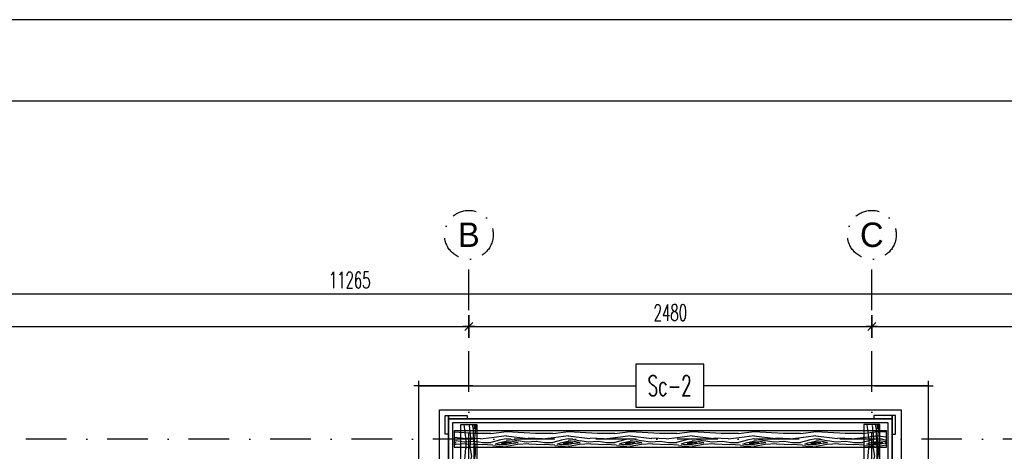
# Model space of a CAD drawing. Header units: centimetres. Extents: x 152786 to 159501, y -6718 to 1403.
# Tile 38 of 89: x 153489 to 154095, y -3813 to -3547. Entities that reach past the tile are written whole.
import ezdxf
from ezdxf.enums import TextEntityAlignment as Align

# ---------------------------------------------------------------- set-up
doc = ezdxf.new("R2010")
doc.units = ezdxf.units.CM
doc.header["$LTSCALE"] = 0.1
doc.linetypes.add('DASHDOT', pattern=[1, 0.5, -0.25, 0, -0.25])
doc.layers.get('0').update_dxf_attribs({"color": 45})
for name, color, linetype in [('A_wymiary_zewn', 4, 'Continuous'), ('Format', 7, 'Continuous'), ('hatch_R&F', 4, 'Continuous'), ('osie_R&F', 6, 'DASHDOT'), ('ozn_graficzne_R&F', 5, 'Continuous'), ('widoki_R&F', 4, 'Continuous'), ('wymiary_R&F', 3, 'Continuous'), ('ściany_murowane_R&F', 13, 'Continuous')]:
    doc.layers.add(name, color=color, linetype=linetype)
doc.styles.add('arial', font='arial.ttf')
doc.styles.add('simplex 0.6', font='simplex.shx', dxfattribs={"width": 0.6})
doc.styles.add('TECH', font='FL Pismo Techniczne.ttf')
doc.dimstyles.new('1_100 ławy', dxfattribs={"dimtxt": 30, "dimasz": 18, "dimexe": 3, "dimexo": 3, "dimgap": -7, "dimtad": 1, "dimdec": 1, "dimrnd": 0.5, "dimzin": 9, "dimdsep": 46, "dimtxsty": 'arial', "dimblk": 'CLOSEDBLANK', "dimcen": 0.09, "dimadec": 0, "dimazin": 0, "dimtfac": 1, "dimtdec": 1, "dimtofl": 0, "dimtmove": 0, "dimatfit": 3, "dimldrblk": 'CLOSEDBLANK', "dimfxl": 1, "dimtvp": 1, "dimtolj": 1, "dimtzin": 0, "dimarcsym": 0})
doc.dimstyles.new('1_50 [mm] żelbet', dxfattribs={"dimtxt": 10, "dimasz": 0.5, "dimexe": 0.18, "dimexo": 0.0625, "dimgap": 3.5, "dimtad": 1, "dimlfac": 10, "dimrnd": 5, "dimdsep": 46, "dimtxsty": 'simplex 0.6', "dimblk1": 'KR', "dimblk2": 'KR', "dimsah": 1, "dimcen": 0.09, "dimse1": 1, "dimse2": 1, "dimclrd": 8, "dimadec": 0, "dimazin": 0, "dimtfac": 1, "dimtofl": 0, "dimtmove": 0, "dimatfit": 3, "dimfxl": 1, "dimtvp": 1, "dimtfill": 1, "dimtfillclr": 256, "dimtolj": 1, "dimtzin": 0, "dimarcsym": 0})

# ---------------------------------------------------------------- blocks, each defined once
blk = doc.blocks.new('KR')
for p, q in [((0, -14), (0, 14)), ((-7, 0), (7, 0)), ((-4.9, -4.9), (4.9, 4.9))]:
    blk.add_line(p, q)
blk = doc.blocks.new('*D388')
at = {"layer": 'Defpoints', "color": 0, "transparency": 16777216}
for p in [(153765.03, -3735.94), (153765.03, -3805.2), (153128.51, -4076.71)]:
    blk.add_point(p, dxfattribs=at)
at = {"layer": 'wymiary_R&F', "color": 8, "lineweight": -2, "transparency": 16777216}
blk.add_line((153129.01, -3735.94), (153764.53, -3735.94), dxfattribs=at)
at = {"layer": 'wymiary_R&F', "color": 8, "linetype": 'ByBlock', "lineweight": -2, "transparency": 16777216, "xscale": 0.5, "yscale": 0.5, "zscale": 0.5, "rotation": 180}
blk.add_blockref('KR', (153128.51, -3735.94), dxfattribs=at)
at = {"layer": 'wymiary_R&F', "color": 8, "linetype": 'ByBlock', "lineweight": -2, "transparency": 16777216, "xscale": 0.5, "yscale": 0.5, "zscale": 0.5}
blk.add_blockref('KR', (153765.03, -3735.94), dxfattribs=at)
at = {"layer": 'wymiary_R&F', "color": 0, "transparency": 16777216, "insert": (153446.77, -3727.44), "char_height": 10, "attachment_point": 5, "style": 'simplex 0.6', "bg_fill": 3, "box_fill_scale": 1.1, "bg_fill_color": 256, "bg_fill_true_color": 13158600, "bg_fill_transparency": 0}
blk.add_mtext('\\A1;6365', dxfattribs=at)
blk = doc.blocks.new('*D389')
at = {"layer": 'Defpoints', "color": 0, "transparency": 16777216}
for p in [(154013.01, -3735.94), (153765.03, -3805.2), (154013.01, -3805.2)]:
    blk.add_point(p, dxfattribs=at)
at = {"layer": 'wymiary_R&F', "color": 8, "lineweight": -2, "transparency": 16777216}
blk.add_line((153765.53, -3735.94), (154012.51, -3735.94), dxfattribs=at)
at = {"layer": 'wymiary_R&F', "color": 8, "linetype": 'ByBlock', "lineweight": -2, "transparency": 16777216, "xscale": 0.5, "yscale": 0.5, "zscale": 0.5, "rotation": 180}
blk.add_blockref('KR', (153765.03, -3735.94), dxfattribs=at)
at = {"layer": 'wymiary_R&F', "color": 8, "linetype": 'ByBlock', "lineweight": -2, "transparency": 16777216, "xscale": 0.5, "yscale": 0.5, "zscale": 0.5}
blk.add_blockref('KR', (154013.01, -3735.94), dxfattribs=at)
at = {"layer": 'wymiary_R&F', "color": 0, "transparency": 16777216, "insert": (153889.02, -3727.44), "char_height": 10, "attachment_point": 5, "style": 'simplex 0.6', "bg_fill": 3, "box_fill_scale": 1.1, "bg_fill_color": 256, "bg_fill_true_color": 13158600, "bg_fill_transparency": 0}
blk.add_mtext('\\A1;2480', dxfattribs=at)
blk = doc.blocks.new('*D390')
at = {"layer": 'Defpoints', "color": 0, "transparency": 16777216}
for p in [(154254.91, -3735.94), (154013.01, -3805.2), (154254.91, -3805.2)]:
    blk.add_point(p, dxfattribs=at)
at = {"layer": 'wymiary_R&F', "color": 8, "lineweight": -2, "transparency": 16777216}
blk.add_line((154013.51, -3735.94), (154254.41, -3735.94), dxfattribs=at)
at = {"layer": 'wymiary_R&F', "color": 8, "linetype": 'ByBlock', "lineweight": -2, "transparency": 16777216, "xscale": 0.5, "yscale": 0.5, "zscale": 0.5, "rotation": 180}
blk.add_blockref('KR', (154013.01, -3735.94), dxfattribs=at)
at = {"layer": 'wymiary_R&F', "color": 8, "linetype": 'ByBlock', "lineweight": -2, "transparency": 16777216, "xscale": 0.5, "yscale": 0.5, "zscale": 0.5}
blk.add_blockref('KR', (154254.91, -3735.94), dxfattribs=at)
at = {"layer": 'wymiary_R&F', "color": 0, "transparency": 16777216, "insert": (154133.96, -3727.44), "char_height": 10, "attachment_point": 5, "style": 'simplex 0.6', "bg_fill": 3, "box_fill_scale": 1.1, "bg_fill_color": 256, "bg_fill_true_color": 13158600, "bg_fill_transparency": 0}
blk.add_mtext('\\A1;2420', dxfattribs=at)
blk = doc.blocks.new('*D391')
at = {"layer": 'Defpoints', "color": 0, "transparency": 16777216}
for p in [(154254.91, -3715.94), (153128.51, -3805.2), (154254.91, -3805.2)]:
    blk.add_point(p, dxfattribs=at)
at = {"layer": 'wymiary_R&F', "color": 8, "lineweight": -2, "transparency": 16777216}
blk.add_line((153129.01, -3715.94), (154254.41, -3715.94), dxfattribs=at)
at = {"layer": 'wymiary_R&F', "color": 8, "linetype": 'ByBlock', "lineweight": -2, "transparency": 16777216, "xscale": 0.5, "yscale": 0.5, "zscale": 0.5, "rotation": 180}
blk.add_blockref('KR', (153128.51, -3715.94), dxfattribs=at)
at = {"layer": 'wymiary_R&F', "color": 8, "linetype": 'ByBlock', "lineweight": -2, "transparency": 16777216, "xscale": 0.5, "yscale": 0.5, "zscale": 0.5}
blk.add_blockref('KR', (154254.91, -3715.94), dxfattribs=at)
at = {"layer": 'wymiary_R&F', "color": 0, "transparency": 16777216, "insert": (153691.71, -3707.44), "char_height": 10, "attachment_point": 5, "style": 'simplex 0.6', "bg_fill": 3, "box_fill_scale": 1.1, "bg_fill_color": 256, "bg_fill_true_color": 13158600, "bg_fill_transparency": 0}
blk.add_mtext('\\A1;11265', dxfattribs=at)
blk = doc.blocks.new('*D395')
at = {"layer": 'Defpoints', "color": 0, "transparency": 16777216}
for p in [(154013.01, -3805.2), (154333.04, -3805.2), (154254.91, -4076.71)]:
    blk.add_point(p, dxfattribs=at)
at = {"layer": 'wymiary_R&F', "color": 8, "lineweight": -2, "transparency": 16777216}
blk.add_line((154333.04, -4076.21), (154333.04, -3805.7), dxfattribs=at)
at = {"layer": 'wymiary_R&F', "color": 8, "linetype": 'ByBlock', "lineweight": -2, "transparency": 16777216, "xscale": 0.5, "yscale": 0.5, "zscale": 0.5}
for p, rotation in [((154333.04, -3805.2), 90), ((154333.04, -4076.71), 270)]:
    blk.add_blockref('KR', p, dxfattribs=dict(at, rotation=rotation))
at = {"layer": 'wymiary_R&F', "color": 0, "transparency": 16777216, "insert": (154324.54, -3940.96), "char_height": 10, "attachment_point": 5, "rotation": 90, "style": 'simplex 0.6', "bg_fill": 3, "box_fill_scale": 1.1, "bg_fill_color": 256, "bg_fill_true_color": 13158600, "bg_fill_transparency": 0}
blk.add_mtext('\\A1;2715', dxfattribs=at)
blk = doc.blocks.new('osie_konstr_nadziemne')
at = {"layer": 'osie_R&F', "ltscale": 500}
for points in [[(157765.03, -4076.71), (157765.03, -3694.55)], [(158013.01, -4076.71), (158013.01, -3694.57)], [(158369.1, -3805.2), (157012.51, -3805.2)]]:
    blk.add_lwpolyline(points, dxfattribs=at)
at = {"layer": 'osie_R&F', "ltscale": 300}
for centre in [(157765.03, -3679.55), (158013.01, -3679.57)]:
    blk.add_circle(centre, 15, dxfattribs=at)
at = {"layer": 'osie_R&F', "color": 3, "ltscale": 75, "style": 'TECH'}
for s, p in [('C', (158013.01, -3679.57)), ('B', (157765.03, -3679.55))]:
    blk.add_text(s, height=15, dxfattribs=at).set_placement(p, align=Align.MIDDLE_CENTER)
blk = doc.blocks.new('_ClosedBlank')
at = {"color": 0, "linetype": 'ByBlock', "lineweight": -2}
for p, q in [((-1, 0.167), (0, 0)), ((-1, 0.167), (-1, -0.167)), ((0, 0), (-1, -0.167))]:
    blk.add_line(p, q, dxfattribs=at)
blk = doc.blocks.new('*D438')
at = {"layer": 'Defpoints', "color": 0, "transparency": 16777216}
for p in [(154011.69, -3772.39), (154047.86, -3772.39), (154023.03, -4069.2)]:
    blk.add_point(p, dxfattribs=at)
at = {"layer": 'wymiary_R&F', "color": 0, "lineweight": -2, "transparency": 16777216}
for p, q in [((154014.69, -3772.39), (154050.86, -3772.39)), ((154047.86, -4059.2), (154047.86, -3772.39)), ((154026.03, -4069.2), (154050.86, -4069.2))]:
    blk.add_line(p, q, dxfattribs=at)
at = {"layer": 'wymiary_R&F', "color": 0, "linetype": 'ByBlock', "lineweight": -2, "transparency": 16777216, "xscale": 10, "yscale": 10, "zscale": 10, "rotation": 270}
blk.add_blockref('_ClosedBlank', (154047.86, -4069.2), dxfattribs=at)
blk = doc.blocks.new('_None')
blk = doc.blocks.new('*D439')
at = {"layer": 'Defpoints', "color": 0, "transparency": 16777216}
for p in [(153734.24, -3772.39), (153770.41, -3772.39), (153755.03, -4069.2)]:
    blk.add_point(p, dxfattribs=at)
at = {"layer": 'wymiary_R&F', "color": 0, "lineweight": -2, "transparency": 16777216}
for p, q in [((153767.41, -3772.39), (153731.24, -3772.39)), ((153734.24, -4059.2), (153734.24, -3772.39)), ((153752.03, -4069.2), (153731.24, -4069.2))]:
    blk.add_line(p, q, dxfattribs=at)
at = {"layer": 'wymiary_R&F', "color": 0, "linetype": 'ByBlock', "lineweight": -2, "transparency": 16777216, "xscale": 10, "yscale": 10, "zscale": 10, "rotation": 270}
blk.add_blockref('_ClosedBlank', (153734.24, -4069.2), dxfattribs=at)
blk = doc.blocks.new('*D440')
at = {"layer": 'Defpoints', "color": 0, "transparency": 16777216}
for p in [(153734.24, -3772.39), (153734.24, -3793.44), (154047.86, -3793.44)]:
    blk.add_point(p, dxfattribs=at)
at = {"layer": 'wymiary_R&F', "color": 0, "lineweight": -2, "transparency": 16777216}
for p, q in [((153909.54, -3759.14), (153867.69, -3759.14)), ((153867.69, -3759.14), (153867.69, -3785.64)), ((153909.54, -3785.64), (153909.54, -3759.14)), ((153734.24, -3790.44), (153734.24, -3769.39)), ((153734.24, -3772.39), (153867.69, -3772.39)), ((154047.86, -3772.39), (153909.54, -3772.39)), ((154047.86, -3790.44), (154047.86, -3769.39)), ((153867.69, -3785.64), (153909.54, -3785.64))]:
    blk.add_line(p, q, dxfattribs=at)
at = {"layer": 'wymiary_R&F', "transparency": 16777216, "insert": (153888.62, -3772.39), "char_height": 12.5, "attachment_point": 5, "style": 'simplex 0.6', "bg_fill": 3, "box_fill_scale": 1.1, "bg_fill_color": 256, "bg_fill_true_color": 13158600, "bg_fill_transparency": 0}
blk.add_mtext('\\A1;{\\C2;Sc-2}', dxfattribs=at)

msp = doc.modelspace()

# ---------------------------------------------------------------- hatches: boundary and pattern name
at = {"layer": 'hatch_R&F'}
h = msp.add_hatch(dxfattribs=at)
h.set_pattern_fill('WOOD8', color=256, scale=1.5, angle=90)
h.set_pattern_definition([(79.6952, (148015.331, -153227.5157), (38.09980505, 228.600036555), [4.259694, -421.711222]), (90, (148016.093, -153223.325), (-38.1, 38.1), [4.191, -33.909]), (108.4349, (148016.093, -153219.134), (-38.0999391, 76.2000172), [3.6144705, -116.868283]), (262.875, (148014.95, -153215.7047), (38.09993454, 266.70001447), [3.071736, -304.1002935]), (264.8056, (148014.569, -153218.7527), (38.09981744, 381.000025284), [4.208298, -416.619957]), (284.0362, (148014.188, -153222.944), (38.09992533, -114.30002066), [4.712703, -152.377597]), (99.4623, (148015.331, -153224.4677), (-38.0999298, 190.50002997), [2.3175465, -229.4357235]), (83.6598, (148014.95, -153222.1817), (-38.10006039, -304.79997661), [3.450108, -341.560061]), (275.7106, (148015.331, -153218.7527), (38.10005066, -342.89997768), [3.8290125, -379.071264]), (258.6901, (148015.712, -153222.563), (38.0999093, 152.40002937), [1.942719, -192.329905]), (84.8056, (148015.712, -153230.9447), (-38.09981744, -381.000025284), [4.208298, -416.619957]), (78.6901, (148016.093, -153226.754), (-38.0999093, -152.40002937), [3.885438, -190.387186]), (90, (148016.855, -153222.944), (-38.1, 38.1), [4.572, -33.528]), (110.556, (148016.855, -153218.3717), (-76.1998468, 190.50007021), [3.255264, -322.271288]), (93.8141, (148015.712, -153215.3237), (-38.100233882, 533.39997427), [5.727687, -567.04089]), (84.8056, (148015.331, -153209.6087), (-38.09981744, -381.000025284), [4.208298, -416.619957]), (90, (148015.712, -153205.418), (-38.1, 38.1), [4.191, -33.909]), (95.1944, (148015.712, -153239.3267), (-38.09981744, 381.000025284), [4.208298, -416.619957]), (84.8056, (148015.331, -153235.1357), (-38.09981744, -381.000025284), [4.208298, -416.619957]), (90, (148014.95, -153239.327), (-38.1, 38.1), [2.286, -35.814]), (95.1944, (148014.95, -153237.0407), (-38.09981744, 381.000025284), [4.208298, -416.619957]), (90, (148014.57, -153232.85), (-38.1, 38.1), [3.81, -34.29]), (100.3048, (148014.569, -153229.0397), (38.09980505, -228.600036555), [4.259694, -421.711222]), (95.1944, (148013.807, -153224.8487), (-38.09981744, 381.000025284), [4.208298, -416.619957]), (84.8056, (148013.426, -153220.6577), (-38.09981744, -381.000025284), [4.208298, -416.619957]), (84.8056, (148013.807, -153216.4667), (-38.09981744, -381.000025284), [4.208298, -416.619957]), (81.8699, (148014.188, -153212.2757), (-38.09997482, -228.59999127), [5.3881395, -264.019513]), (90, (148014.95, -153206.94), (-38.1, 38.1), [5.715, -32.385]), (77.4712, (148037.81, -153208.4657), (38.09998475, 190.50001162), [3.5126295, -347.751997]), (84.2894, (148038.572, -153205.0367), (-38.10005066, -342.89997768), [3.8290125, -379.071264]), (98.1301, (148037.81, -153208.4657), (-38.09997482, 228.59999127), [2.6940885, -266.713602]), (99.4623, (148037.429, -153205.7987), (-38.0999298, 190.50002997), [4.6350555, -227.118177]), (90, (148036.667, -153239.327), (-38.1, 38.1), [4.572, -33.528]), (80.5377, (148036.667, -153234.7547), (-38.0999298, -190.50002997), [2.3175465, -229.4357235]), (291.8014, (148037.048, -153232.469), (-38.09999637, 114.30000984), [2.0517615, -203.123025]), (282.9946, (148037.81, -153234.3737), (-76.199908, 342.900029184), [5.083188, -503.234211]), (82.875, (148037.81, -153204.2747), (-38.09993454, -266.70001447), [3.071736, -304.1002935]), (97.125, (148037.81, -153204.2747), (-38.09993454, 266.70001447), [3.071736, -304.1002935]), (90, (148037.43, -153239.327), (-38.1, 38.1), [3.048, -35.052]), (284.0362, (148037.429, -153236.279), (38.09992533, -114.30002066), [3.1418025, -153.948536]), (86.6335, (148036.286, -153230.9447), (-38.10041802, -609.59997445), [6.488202, -642.331443]), (87.7094, (148036.667, -153224.4677), (-38.09983787, -914.400004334), [9.53262, -943.729075]), (93.1798, (148037.048, -153214.9427), (-38.09965868, 647.700018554), [6.8685915, -679.98895]), (99.4623, (148036.667, -153208.0847), (-38.0999298, 190.50002997), [6.952602, -224.800668]), (100.3048, (148040.096, -153239.3267), (38.09980505, -228.600036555), [4.259694, -421.711222]), (105.9454, (148039.334, -153235.1357), (38.09999644, -152.40000495), [5.5474365, -271.824755]), (90, (148037.81, -153229.8), (-38.1, 38.1), [4.953, -33.147]), (81.8699, (148037.81, -153224.8487), (-38.09997482, -228.59999127), [5.3881395, -264.019513]), (93.5763, (148038.572, -153219.5147), (-38.09964605, 571.50002525), [6.1078875, -604.681557]), (81.2538, (148038.191, -153213.4187), (38.100159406, 266.6999754), [5.0112555, -496.115988]), (75.9638, (148038.953, -153208.466), (-38.09992533, -114.30002066), [4.712703, -152.377597]), (90, (148040.096, -153203.894), (-38.1, 38.1), [2.667, -35.433]), (264.8056, (148036.286, -153230.9447), (38.09981744, 381.000025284), [8.416557, -412.411697]), (85.2364, (148034, -153239.3267), (-38.099677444, -419.10003665), [9.1756995, -449.60907]), (90, (148034.762, -153230.183), (-38.1, 38.1), [8.763, -29.337]), (94.0856, (148034.762, -153221.4197), (-38.09985294, 495.300005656), [10.695165, -524.0637855]), (90, (148034, -153210.75), (-38.1, 38.1), [9.525, -28.575]), (97.125, (148042.001, -153239.3267), (-38.09993454, 266.70001447), [9.2151705, -297.956859]), (96.3402, (148040.858, -153230.1827), (-38.10006039, 304.79997661), [6.9002145, -338.109954]), (87.5104, (148040.096, -153223.3247), (-38.100680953, -838.199979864), [8.771268, -868.356607]), (83.4802, (148040.477, -153214.5617), (-114.299982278, -990.599992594), [13.4217915, -1328.758531]), (93.0128, (148017.236, -153239.3267), (-38.100156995, 685.800000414), [7.24902, -717.6529335]), (81.8699, (148016.855, -153232.0877), (-38.09997482, -228.59999127), [8.0822295, -261.325462]), (87.6141, (148017.998, -153224.0867), (-38.099342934, -876.300019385), [9.1519245, -906.04147]), (100.6197, (148018.379, -153214.9427), (76.200307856, -419.099938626), [6.2022225, -614.020819]), (90, (148017.236, -153208.847), (-38.1, 38.1), [7.62, -30.48]), (86.8202, (148012.664, -153239.3267), (-38.09965868, -647.700018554), [6.8685915, -679.98895]), (96.009, (148013.045, -153232.4687), (38.09997376, -380.999991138), [7.279005, -720.620466]), (96.7098, (148012.283, -153225.2297), (38.099767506, -342.900038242), [6.5216535, -645.645267]), (84.2894, (148011.521, -153218.7527), (-38.10005066, -342.89997768), [7.6580235, -375.242252]), (77.9052, (148012.283, -153211.1327), (-76.200256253, -342.899946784), [5.4550815, -540.053898]), (99.4623, (148013.426, -153205.7987), (-38.0999298, 190.50002997), [4.6350555, -227.118177]), (93.8141, (148019.903, -153239.3267), (-38.100233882, 533.39997427), [5.727687, -567.04089]), (77.1957, (148019.522, -153233.6117), (-114.300282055, -495.299917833), [8.595741, -850.979426]), (90, (148021.427, -153225.23), (-38.1, 38.1), [9.525, -28.575]), (95.4403, (148021.427, -153215.7047), (38.099747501, -419.100012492), [8.037195, -795.683181]), (96.7098, (148020.665, -153207.7037), (38.099767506, -342.900038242), [6.5216535, -645.645267]), (90, (148009.997, -153239.327), (-38.1, 38.1), [6.477, -31.623]), (98.1301, (148009.997, -153232.8497), (-38.09997482, 228.59999127), [10.776318, -258.6313725]), (87.6141, (148008.473, -153222.1817), (-38.099342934, -876.300019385), [9.1519245, -906.04147]), (84.4725, (148008.854, -153213.0377), (76.199443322, 800.100066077), [11.8661685, -1174.7515875]), (96.8428, (148044.668, -153239.3267), (76.200304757, -647.699976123), [9.593352, -949.74015]), (90, (148043.525, -153229.8), (-38.1, 38.1), [10.668, -27.432]), (86.3478, (148043.525, -153219.1337), (-76.1995157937, -1181.100036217), [17.943423, -1776.400727]), (90, (148031.333, -153239.327), (-38.1, 38.1), [9.144, -28.956]), (94.7636, (148031.333, -153230.1827), (-38.099677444, 419.10003665), [9.1756995, -449.60907]), (88.1524, (148030.571, -153221.0387), (-38.099783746, -1143.00001771), [11.8171335, -1169.897228]), (87.2737, (148030.952, -153209.2277), (-38.099848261, -762.000010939), [8.0100675, -792.99656]), (84.8056, (148025.237, -153239.3267), (-38.09981744, -381.000025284), [8.416557, -412.411697]), (90, (148026, -153230.945), (-38.1, 38.1), [12.192, -25.908]), (91.9092, (148025.999, -153218.7527), (-38.100923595, 1104.899963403), [11.436363, -1132.1984595]), (93.5763, (148025.618, -153207.3227), (-38.09964605, 571.50002525), [6.1078875, -604.681557])])
h.paths.add_polyline_path([(153760.0341, -4057.2003), (153760.0341, -3796.2003), (153770.0341, -3796.2003), (153770.0341, -4057.2003)])
h = msp.add_hatch(dxfattribs=at)
h.set_pattern_fill('WOOD8', color=256, scale=1.5, angle=90)
h.set_pattern_definition([(79.6952, (148263.331, -153227.5157), (38.09980505, 228.600036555), [4.259694, -421.711222]), (90, (148264.093, -153223.325), (-38.1, 38.1), [4.191, -33.909]), (108.4349, (148264.093, -153219.134), (-38.0999391, 76.2000172), [3.6144705, -116.868283]), (262.875, (148262.95, -153215.7047), (38.09993454, 266.70001447), [3.071736, -304.1002935]), (264.8056, (148262.569, -153218.7527), (38.09981744, 381.000025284), [4.208298, -416.619957]), (284.0362, (148262.188, -153222.944), (38.09992533, -114.30002066), [4.712703, -152.377597]), (99.4623, (148263.331, -153224.4677), (-38.0999298, 190.50002997), [2.3175465, -229.4357235]), (83.6598, (148262.95, -153222.1817), (-38.10006039, -304.79997661), [3.450108, -341.560061]), (275.7106, (148263.331, -153218.7527), (38.10005066, -342.89997768), [3.8290125, -379.071264]), (258.6901, (148263.712, -153222.563), (38.0999093, 152.40002937), [1.942719, -192.329905]), (84.8056, (148263.712, -153230.9447), (-38.09981744, -381.000025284), [4.208298, -416.619957]), (78.6901, (148264.093, -153226.754), (-38.0999093, -152.40002937), [3.885438, -190.387186]), (90, (148264.855, -153222.944), (-38.1, 38.1), [4.572, -33.528]), (110.556, (148264.855, -153218.3717), (-76.1998468, 190.50007021), [3.255264, -322.271288]), (93.8141, (148263.712, -153215.3237), (-38.100233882, 533.39997427), [5.727687, -567.04089]), (84.8056, (148263.331, -153209.6087), (-38.09981744, -381.000025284), [4.208298, -416.619957]), (90, (148263.712, -153205.418), (-38.1, 38.1), [4.191, -33.909]), (95.1944, (148263.712, -153239.3267), (-38.09981744, 381.000025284), [4.208298, -416.619957]), (84.8056, (148263.331, -153235.1357), (-38.09981744, -381.000025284), [4.208298, -416.619957]), (90, (148262.95, -153239.327), (-38.1, 38.1), [2.286, -35.814]), (95.1944, (148262.95, -153237.0407), (-38.09981744, 381.000025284), [4.208298, -416.619957]), (90, (148262.57, -153232.85), (-38.1, 38.1), [3.81, -34.29]), (100.3048, (148262.569, -153229.0397), (38.09980505, -228.600036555), [4.259694, -421.711222]), (95.1944, (148261.807, -153224.8487), (-38.09981744, 381.000025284), [4.208298, -416.619957]), (84.8056, (148261.426, -153220.6577), (-38.09981744, -381.000025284), [4.208298, -416.619957]), (84.8056, (148261.807, -153216.4667), (-38.09981744, -381.000025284), [4.208298, -416.619957]), (81.8699, (148262.188, -153212.2757), (-38.09997482, -228.59999127), [5.3881395, -264.019513]), (90, (148262.95, -153206.94), (-38.1, 38.1), [5.715, -32.385]), (77.4712, (148285.81, -153208.4657), (38.09998475, 190.50001162), [3.5126295, -347.751997]), (84.2894, (148286.572, -153205.0367), (-38.10005066, -342.89997768), [3.8290125, -379.071264]), (98.1301, (148285.81, -153208.4657), (-38.09997482, 228.59999127), [2.6940885, -266.713602]), (99.4623, (148285.429, -153205.7987), (-38.0999298, 190.50002997), [4.6350555, -227.118177]), (90, (148284.667, -153239.327), (-38.1, 38.1), [4.572, -33.528]), (80.5377, (148284.667, -153234.7547), (-38.0999298, -190.50002997), [2.3175465, -229.4357235]), (291.8014, (148285.048, -153232.469), (-38.09999637, 114.30000984), [2.0517615, -203.123025]), (282.9946, (148285.81, -153234.3737), (-76.199908, 342.900029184), [5.083188, -503.234211]), (82.875, (148285.81, -153204.2747), (-38.09993454, -266.70001447), [3.071736, -304.1002935]), (97.125, (148285.81, -153204.2747), (-38.09993454, 266.70001447), [3.071736, -304.1002935]), (90, (148285.43, -153239.327), (-38.1, 38.1), [3.048, -35.052]), (284.0362, (148285.429, -153236.279), (38.09992533, -114.30002066), [3.1418025, -153.948536]), (86.6335, (148284.286, -153230.9447), (-38.10041802, -609.59997445), [6.488202, -642.331443]), (87.7094, (148284.667, -153224.4677), (-38.09983787, -914.400004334), [9.53262, -943.729075]), (93.1798, (148285.048, -153214.9427), (-38.09965868, 647.700018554), [6.8685915, -679.98895]), (99.4623, (148284.667, -153208.0847), (-38.0999298, 190.50002997), [6.952602, -224.800668]), (100.3048, (148288.096, -153239.3267), (38.09980505, -228.600036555), [4.259694, -421.711222]), (105.9454, (148287.334, -153235.1357), (38.09999644, -152.40000495), [5.5474365, -271.824755]), (90, (148285.81, -153229.8), (-38.1, 38.1), [4.953, -33.147]), (81.8699, (148285.81, -153224.8487), (-38.09997482, -228.59999127), [5.3881395, -264.019513]), (93.5763, (148286.572, -153219.5147), (-38.09964605, 571.50002525), [6.1078875, -604.681557]), (81.2538, (148286.191, -153213.4187), (38.100159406, 266.6999754), [5.0112555, -496.115988]), (75.9638, (148286.953, -153208.466), (-38.09992533, -114.30002066), [4.712703, -152.377597]), (90, (148288.096, -153203.894), (-38.1, 38.1), [2.667, -35.433]), (264.8056, (148284.286, -153230.9447), (38.09981744, 381.000025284), [8.416557, -412.411697]), (85.2364, (148282, -153239.3267), (-38.099677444, -419.10003665), [9.1756995, -449.60907]), (90, (148282.762, -153230.183), (-38.1, 38.1), [8.763, -29.337]), (94.0856, (148282.762, -153221.4197), (-38.09985294, 495.300005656), [10.695165, -524.0637855]), (90, (148282, -153210.75), (-38.1, 38.1), [9.525, -28.575]), (97.125, (148290.001, -153239.3267), (-38.09993454, 266.70001447), [9.2151705, -297.956859]), (96.3402, (148288.858, -153230.1827), (-38.10006039, 304.79997661), [6.9002145, -338.109954]), (87.5104, (148288.096, -153223.3247), (-38.100680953, -838.199979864), [8.771268, -868.356607]), (83.4802, (148288.477, -153214.5617), (-114.299982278, -990.599992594), [13.4217915, -1328.758531]), (93.0128, (148265.236, -153239.3267), (-38.100156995, 685.800000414), [7.24902, -717.6529335]), (81.8699, (148264.855, -153232.0877), (-38.09997482, -228.59999127), [8.0822295, -261.325462]), (87.6141, (148265.998, -153224.0867), (-38.099342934, -876.300019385), [9.1519245, -906.04147]), (100.6197, (148266.379, -153214.9427), (76.200307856, -419.099938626), [6.2022225, -614.020819]), (90, (148265.236, -153208.847), (-38.1, 38.1), [7.62, -30.48]), (86.8202, (148260.664, -153239.3267), (-38.09965868, -647.700018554), [6.8685915, -679.98895]), (96.009, (148261.045, -153232.4687), (38.09997376, -380.999991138), [7.279005, -720.620466]), (96.7098, (148260.283, -153225.2297), (38.099767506, -342.900038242), [6.5216535, -645.645267]), (84.2894, (148259.521, -153218.7527), (-38.10005066, -342.89997768), [7.6580235, -375.242252]), (77.9052, (148260.283, -153211.1327), (-76.200256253, -342.899946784), [5.4550815, -540.053898]), (99.4623, (148261.426, -153205.7987), (-38.0999298, 190.50002997), [4.6350555, -227.118177]), (93.8141, (148267.903, -153239.3267), (-38.100233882, 533.39997427), [5.727687, -567.04089]), (77.1957, (148267.522, -153233.6117), (-114.300282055, -495.299917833), [8.595741, -850.979426]), (90, (148269.427, -153225.23), (-38.1, 38.1), [9.525, -28.575]), (95.4403, (148269.427, -153215.7047), (38.099747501, -419.100012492), [8.037195, -795.683181]), (96.7098, (148268.665, -153207.7037), (38.099767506, -342.900038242), [6.5216535, -645.645267]), (90, (148257.997, -153239.327), (-38.1, 38.1), [6.477, -31.623]), (98.1301, (148257.997, -153232.8497), (-38.09997482, 228.59999127), [10.776318, -258.6313725]), (87.6141, (148256.473, -153222.1817), (-38.099342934, -876.300019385), [9.1519245, -906.04147]), (84.4725, (148256.854, -153213.0377), (76.199443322, 800.100066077), [11.8661685, -1174.7515875]), (96.8428, (148292.668, -153239.3267), (76.200304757, -647.699976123), [9.593352, -949.74015]), (90, (148291.525, -153229.8), (-38.1, 38.1), [10.668, -27.432]), (86.3478, (148291.525, -153219.1337), (-76.1995157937, -1181.100036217), [17.943423, -1776.400727]), (90, (148279.333, -153239.327), (-38.1, 38.1), [9.144, -28.956]), (94.7636, (148279.333, -153230.1827), (-38.099677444, 419.10003665), [9.1756995, -449.60907]), (88.1524, (148278.571, -153221.0387), (-38.099783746, -1143.00001771), [11.8171335, -1169.897228]), (87.2737, (148278.952, -153209.2277), (-38.099848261, -762.000010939), [8.0100675, -792.99656]), (84.8056, (148273.237, -153239.3267), (-38.09981744, -381.000025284), [8.416557, -412.411697]), (90, (148274, -153230.945), (-38.1, 38.1), [12.192, -25.908]), (91.9092, (148273.999, -153218.7527), (-38.100923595, 1104.899963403), [11.436363, -1132.1984595]), (93.5763, (148273.618, -153207.3227), (-38.09964605, 571.50002525), [6.1078875, -604.681557])])
h.paths.add_polyline_path([(154008.0341, -3856.7003), (154010.5341, -3856.7003), (154010.5341, -3866.7003), (154015.5341, -3866.7003), (154015.5341, -3856.7003), (154018.0341, -3856.7003), (154018.0341, -3796.2003), (154008.0341, -3796.2003)])
h = msp.add_hatch(dxfattribs=at)
h.set_pattern_fill('WOOD8', color=256, scale=1.5, angle=180)
h.set_pattern_definition([(169.6952, (303204.3494, -9811.9034), (-228.600036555, 38.09980505), [4.259694, -421.711222]), (180, (303200.16, -9811.14), (-38.1, -38.1), [4.191, -33.909]), (198.4349, (303195.967, -9811.141), (-76.2000172, -38.0999391), [3.6144705, -116.868283]), (352.875, (303192.5384, -9812.2844), (-266.70001447, 38.09993454), [3.071736, -304.1002935]), (354.8056, (303195.5864, -9812.6654), (-381.000025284, 38.09981744), [4.208298, -416.619957]), (14.0362, (303199.777, -9813.046), (114.30002066, 38.09992533), [4.712703, -152.377597]), (189.4623, (303201.3014, -9811.9034), (-190.50002997, -38.0999298), [2.3175465, -229.4357235]), (173.6598, (303199.0154, -9812.2844), (304.79997661, -38.10006039), [3.450108, -341.560061]), (5.7106, (303195.5864, -9811.9034), (342.89997768, 38.10005066), [3.8290125, -379.071264]), (348.6901, (303199.3964, -9811.5224), (-152.40002937, 38.0999093), [1.942719, -192.329905]), (174.8056, (303207.7784, -9811.5224), (381.000025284, -38.09981744), [4.208298, -416.619957]), (168.6901, (303203.5874, -9811.1414), (152.40002937, -38.0999093), [3.885438, -190.387186]), (180, (303199.777, -9810.38), (-38.1, -38.1), [4.572, -33.528]), (200.556, (303195.2054, -9810.3794), (-190.50007021, -76.1998468), [3.255264, -322.271288]), (183.8141, (303192.1574, -9811.5224), (-533.39997427, -38.100233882), [5.727687, -567.04089]), (174.8056, (303186.4424, -9811.9034), (381.000025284, -38.09981744), [4.208298, -416.619957]), (180, (303182.25, -9811.522), (-38.1, -38.1), [4.191, -33.909]), (185.1944, (303216.1604, -9811.5224), (-381.000025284, -38.09981744), [4.208298, -416.619957]), (174.8056, (303211.9694, -9811.9034), (381.000025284, -38.09981744), [4.208298, -416.619957]), (180, (303216.16, -9812.284), (-38.1, -38.1), [2.286, -35.814]), (185.1944, (303213.8744, -9812.2844), (-381.000025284, -38.09981744), [4.208298, -416.619957]), (180, (303209.683, -9812.665), (-38.1, -38.1), [3.81, -34.29]), (190.3048, (303205.8734, -9812.6654), (228.600036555, 38.09980505), [4.259694, -421.711222]), (185.1944, (303201.6824, -9813.4274), (-381.000025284, -38.09981744), [4.208298, -416.619957]), (174.8056, (303197.4914, -9813.8084), (381.000025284, -38.09981744), [4.208298, -416.619957]), (174.8056, (303193.3004, -9813.4274), (381.000025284, -38.09981744), [4.208298, -416.619957]), (171.8699, (303189.1094, -9813.0464), (228.59999127, -38.09997482), [5.3881395, -264.019513]), (180, (303183.775, -9812.284), (-38.1, -38.1), [5.715, -32.385]), (167.4712, (303185.2994, -9789.4244), (-190.50001162, 38.09998475), [3.5126295, -347.751997]), (174.2894, (303181.8704, -9788.6624), (342.89997768, -38.10005066), [3.8290125, -379.071264]), (188.1301, (303185.2994, -9789.4244), (-228.59999127, -38.09997482), [2.6940885, -266.713602]), (189.4623, (303182.6324, -9789.8054), (-190.50002997, -38.0999298), [4.6350555, -227.118177]), (180, (303216.16, -9790.567), (-38.1, -38.1), [4.572, -33.528]), (170.5377, (303211.5884, -9790.5674), (190.50002997, -38.0999298), [2.3175465, -229.4357235]), (21.8014, (303209.3024, -9790.1864), (-114.30000984, -38.09999637), [2.0517615, -203.123025]), (12.9946, (303211.2074, -9789.4244), (-342.900029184, -76.199908), [5.083188, -503.234211]), (172.875, (303181.1084, -9789.4244), (266.70001447, -38.09993454), [3.071736, -304.1002935]), (187.125, (303181.1084, -9789.4244), (-266.70001447, -38.09993454), [3.071736, -304.1002935]), (180, (303216.16, -9789.805), (-38.1, -38.1), [3.048, -35.052]), (14.0362, (303213.112, -9789.805), (114.30002066, 38.09992533), [3.1418025, -153.948536]), (176.6335, (303207.7784, -9790.9484), (609.59997445, -38.10041802), [6.488202, -642.331443]), (177.7094, (303201.3014, -9790.5674), (914.400004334, -38.09983787), [9.53262, -943.729075]), (183.1798, (303191.7764, -9790.1864), (-647.700018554, -38.09965868), [6.8685915, -679.98895]), (189.4623, (303184.9184, -9790.5674), (-190.50002997, -38.0999298), [6.952602, -224.800668]), (190.3048, (303216.1604, -9787.1384), (228.600036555, 38.09980505), [4.259694, -421.711222]), (195.9454, (303211.9694, -9787.9004), (152.40000495, 38.09999644), [5.5474365, -271.824755]), (180, (303206.635, -9789.424), (-38.1, -38.1), [4.953, -33.147]), (171.8699, (303201.6824, -9789.4244), (228.59999127, -38.09997482), [5.3881395, -264.019513]), (183.5763, (303196.3484, -9788.6624), (-571.50002525, -38.09964605), [6.1078875, -604.681557]), (171.2538, (303190.2524, -9789.0434), (-266.6999754, 38.100159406), [5.0112555, -496.115988]), (165.9638, (303185.299, -9788.281), (114.30002066, -38.09992533), [4.712703, -152.377597]), (180, (303180.727, -9787.14), (-38.1, -38.1), [2.667, -35.433]), (354.8056, (303207.7784, -9790.9484), (-381.000025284, 38.09981744), [8.416557, -412.411697]), (175.2364, (303216.1604, -9793.2344), (419.10003665, -38.099677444), [9.1756995, -449.60907]), (180, (303207.016, -9792.472), (-38.1, -38.1), [8.763, -29.337]), (184.0856, (303198.2534, -9792.4724), (-495.300005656, -38.09985294), [10.695165, -524.0637855]), (180, (303187.585, -9793.234), (-38.1, -38.1), [9.525, -28.575]), (187.125, (303216.1604, -9785.2334), (-266.70001447, -38.09993454), [9.2151705, -297.956859]), (186.3402, (303207.0164, -9786.3764), (-304.79997661, -38.10006039), [6.9002145, -338.109954]), (177.5104, (303200.1584, -9787.1384), (838.199979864, -38.100680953), [8.771268, -868.356607]), (173.4802, (303191.3954, -9786.7574), (990.599992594, -114.299982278), [13.4217915, -1328.758531]), (183.0128, (303216.1604, -9809.9984), (-685.800000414, -38.100156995), [7.24902, -717.6529335]), (171.8699, (303208.9214, -9810.3794), (228.59999127, -38.09997482), [8.0822295, -261.325462]), (177.6141, (303200.9204, -9809.2364), (876.300019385, -38.099342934), [9.1519245, -906.04147]), (190.6197, (303191.7764, -9808.8554), (419.099938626, 76.200307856), [6.2022225, -614.020819]), (180, (303185.68, -9810), (-38.1, -38.1), [7.62, -30.48]), (176.8202, (303216.1604, -9814.5704), (647.700018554, -38.09965868), [6.8685915, -679.98895]), (186.009, (303209.3024, -9814.1894), (380.999991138, 38.09997376), [7.279005, -720.620466]), (186.7098, (303202.0634, -9814.9514), (342.900038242, 38.099767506), [6.5216535, -645.645267]), (174.2894, (303195.5864, -9815.7134), (342.89997768, -38.10005066), [7.6580235, -375.242252]), (167.9052, (303187.9664, -9814.9514), (342.899946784, -76.200256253), [5.4550815, -540.053898]), (189.4623, (303182.6324, -9813.8084), (-190.50002997, -38.0999298), [4.6350555, -227.118177]), (183.8141, (303216.1604, -9807.3314), (-533.39997427, -38.100233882), [5.727687, -567.04089]), (167.1957, (303210.4454, -9807.7124), (495.299917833, -114.300282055), [8.595741, -850.979426]), (180, (303202.063, -9805.807), (-38.1, -38.1), [9.525, -28.575]), (185.4403, (303192.5384, -9805.8074), (419.100012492, 38.099747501), [8.037195, -795.683181]), (186.7098, (303184.5374, -9806.5694), (342.900038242, 38.099767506), [6.5216535, -645.645267]), (180, (303216.16, -9817.237), (-38.1, -38.1), [6.477, -31.623]), (188.1301, (303209.6834, -9817.2374), (-228.59999127, -38.09997482), [10.776318, -258.6313725]), (177.6141, (303199.0154, -9818.7614), (876.300019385, -38.099342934), [9.1519245, -906.04147]), (174.4725, (303189.8714, -9818.3804), (-800.100066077, 76.199443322), [11.8661685, -1174.7515875]), (186.8428, (303216.1604, -9782.5664), (647.699976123, 76.200304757), [9.593352, -949.74015]), (180, (303206.635, -9783.71), (-38.1, -38.1), [10.668, -27.432]), (176.3478, (303195.9674, -9783.7094), (1181.100036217, -76.1995157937), [17.943423, -1776.400727]), (180, (303216.16, -9795.9), (-38.1, -38.1), [9.144, -28.956]), (184.7636, (303207.0164, -9795.9014), (-419.10003665, -38.099677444), [9.1756995, -449.60907]), (178.1524, (303197.8724, -9796.6634), (1143.00001771, -38.099783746), [11.8171335, -1169.897228]), (177.2737, (303186.0614, -9796.2824), (762.000010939, -38.099848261), [8.0100675, -792.99656]), (174.8056, (303216.1604, -9801.9974), (381.000025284, -38.09981744), [8.416557, -412.411697]), (180, (303207.78, -9801.235), (-38.1, -38.1), [12.192, -25.908]), (181.9092, (303195.5864, -9801.2354), (-1104.899963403, -38.100923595), [11.436363, -1132.1984595]), (183.5763, (303184.1564, -9801.6164), (-571.50002525, -38.09964605), [6.1078875, -604.681557])])
h.paths.add_polyline_path([(154022.0341, -3800.2003), (153756.0341, -3800.2003), (153756.0341, -3810.2003), (154022.0341, -3810.2003)])

# ---------------------------------------------------------------- linework, layer by layer
at = {"layer": 'Format'}
msp.add_lwpolyline([(152785.6077, -5032.3377), (154885.6077, -5032.3377), (154885.6077, -3547.3377), (152785.6077, -3547.3377)], close=True, dxfattribs=at)
at = {"layer": 'ozn_graficzne_R&F'}
msp.add_lwpolyline([(152895.6077, -4982.3377), (154835.6077, -4982.3377), (154835.6077, -3597.3377), (152895.6077, -3597.3377)], close=True, dxfattribs=at)
at = {"layer": 'widoki_R&F', "linetype": 'Continuous', "lineweight": -3, "ltscale": 0.5}
for points in [[(153750.5341, -3790.7003), (153752.5341, -3790.7003), (153752.5341, -3802.082), (153750.5341, -3802.082)], [(153752.5341, -3792.7003), (153752.5341, -3790.7003), (153763.9157, -3790.7003), (153763.9157, -3792.7003)], [(154025.5341, -3792.7003), (154025.5341, -3790.7003), (154014.1524, -3790.7003), (154014.1524, -3792.7003)], [(154027.5341, -3790.7003), (154025.5341, -3790.7003), (154025.5341, -3802.082), (154027.5341, -3802.082)]]:
    msp.add_lwpolyline(points, close=True, dxfattribs=at)
at = {"layer": 'ściany_murowane_R&F', "color": 6, "lineweight": -3, "ltscale": 0.5}
msp.add_lwpolyline([(153108.0341, -4056.2003), (153747.0341, -4056.2003), (153747.0341, -4056.2003), (153747.0341, -4056.2003), (153747.0341, -4056.2003), (153747.0341, -4056.2003), (153747.0341, -3787.2003), (154031.0341, -3787.2003), (154031.0341, -4056.2003), (154031.0341, -4056.2003), (154031.0341, -4056.2003), (154031.0341, -4056.2003), (154031.0341, -4056.2003), (154060.939, -4056.2003), (154275.4303, -4200.0698), (154275.4303, -4420.7926), (154275.4303, -4420.7926), (154275.4303, -4420.7926), (154275.4303, -4420.7926), (154275.4303, -4420.7926), (154047.9378, -4553.2003), (153108.0341, -4553.2003)], dxfattribs=at)
at = {"layer": 'ściany_murowane_R&F', "color": 4, "lineweight": -3, "ltscale": 0.5}
msp.add_lwpolyline([(154023.0341, -3876.7003), (154023.0341, -3795.2003), (153755.0341, -3795.2003), (153755.0341, -4064.2003), (153496.1564, -4064.2003), (153496.1564, -4061.7003), (153752.5341, -4061.7003), (153752.5341, -3792.7003), (154025.5341, -3792.7003), (154025.5341, -3876.7003)], close=True, dxfattribs=at)
msp.add_lwpolyline([(154000.5341, -3876.7003), (154025.5341, -3876.7003), (154025.5341, -3792.7003), (153752.5341, -3792.7003), (153752.5341, -4061.7003), (153496.1564, -4061.7003), (153496.1564, -4091.7003), (153892.8866, -4091.7003), (153892.8866, -4061.7003), (153777.5341, -4061.7003), (153777.5341, -3817.7003), (154000.5341, -3817.7003), (154000.5341, -3876.7003)], dxfattribs=at)
at = {"layer": 'ściany_murowane_R&F', "color": 3, "lineweight": -3, "ltscale": 0.5}
for points in [[(153760.0341, -4057.2003), (153760.0341, -3796.2003), (153770.0341, -3796.2003), (153770.0341, -4057.2003)], [(154018.0341, -3856.7003), (154018.0341, -3796.2003), (154008.0341, -3796.2003), (154008.0341, -3856.7003), (154010.5341, -3856.7003), (154010.5341, -3866.7003), (154015.5341, -3866.7003), (154015.5341, -3856.7003)], [(154022.0341, -3800.2003), (153756.0341, -3800.2003), (153756.0341, -3810.2003), (154022.0341, -3810.2003)]]:
    msp.add_lwpolyline(points, close=True, dxfattribs=at)

# ---------------------------------------------------------------- next in the draw order: dimensions: what is measured, and where the dimension line sits
at = {"layer": 'wymiary_R&F'}
dim = msp.add_linear_dim(base=(153765.0341, -3735.936), p1=(153128.5121, -4076.7134), p2=(153765.0341, -3805.2003), dimstyle='1_50 [mm] żelbet', override={"dimtxsty": 'simplex 0.6'}, dxfattribs=at)
dim.commit()
dim.dimension.update_dxf_attribs({"geometry": '*D388', "text_midpoint": (153446.7731, -3727.436)})

# ---------------------------------------------------------------- next in the draw order: dimensions: what is measured, and where the dimension line sits
dim = msp.add_linear_dim(base=(154013.0121, -3735.936), p1=(153765.0341, -3805.2003), p2=(154013.0121, -3805.2003), dimstyle='1_50 [mm] żelbet', override={"dimtxsty": 'simplex 0.6'}, dxfattribs=at)
dim.commit()
dim.dimension.update_dxf_attribs({"geometry": '*D389', "text_midpoint": (153889.0231, -3727.436)})

# ---------------------------------------------------------------- next in the draw order: dimensions: what is measured, and where the dimension line sits
dim = msp.add_linear_dim(base=(154254.9084, -3735.936), p1=(154013.0121, -3805.2003), p2=(154254.9084, -3805.2003), dimstyle='1_50 [mm] żelbet', override={"dimtxsty": 'simplex 0.6'}, dxfattribs=at)
dim.commit()
dim.dimension.update_dxf_attribs({"geometry": '*D390', "text_midpoint": (154133.9603, -3727.436)})

# ---------------------------------------------------------------- next in the draw order: dimensions: what is measured, and where the dimension line sits
dim = msp.add_linear_dim(base=(154254.9084, -3715.936), p1=(153128.5121, -3805.2003), p2=(154254.9084, -3805.2003), dimstyle='1_50 [mm] żelbet', override={"dimtxsty": 'simplex 0.6'}, dxfattribs=at)
dim.commit()
dim.dimension.update_dxf_attribs({"geometry": '*D391', "text_midpoint": (153691.7103, -3707.436)})

# ---------------------------------------------------------------- next in the draw order: dimensions: what is measured, and where the dimension line sits
dim = msp.add_linear_dim(base=(153734.2383, -3772.3859), p1=(153755.0341, -4069.2003), p2=(153770.4089, -3772.3859), angle=270, text=' ', dimstyle='1_100 ławy', override={"dimtxt": 12.5, "dimasz": 10, "dimtad": 0, "dimtxsty": 'simplex 0.6', "dimblk1": 'ClosedBlank', "dimblk2": 'None', "dimsah": 1, "dimclrt": 256, "dimtmove": 2, "dimldrblk": 'ClosedBlank', "dimtfill": 1, "dimtfillclr": 7}, dxfattribs=at)
dim.commit()
dim.dimension.update_dxf_attribs({"geometry": '*D439', "text_midpoint": (153739.2383, -3794.2265), "dimtype": 160})
dim = msp.add_linear_dim(base=(154333.0421, -3805.2003), p1=(154254.9084, -4076.7134), p2=(154013.0121, -3805.2003), angle=90, dimstyle='1_50 [mm] żelbet', override={"dimtxsty": 'simplex 0.6'}, dxfattribs=at)
dim.commit()
dim.dimension.update_dxf_attribs({"geometry": '*D395', "text_midpoint": (154324.5421, -3940.9568)})

# ---------------------------------------------------------------- next in the draw order: block references
at = {"layer": 'A_wymiary_zewn'}
msp.add_blockref('osie_konstr_nadziemne', (-4000, 0), dxfattribs=at)

# ---------------------------------------------------------------- next in the draw order: dimensions: what is measured, and where the dimension line sits
at = {"layer": 'wymiary_R&F'}
dim = msp.add_linear_dim(base=(154047.8599, -3772.3859), p1=(154023.0341, -4069.2003), p2=(154011.6892, -3772.3859), angle=270, text=' ', dimstyle='1_100 ławy', override={"dimtxt": 12.5, "dimasz": 10, "dimtad": 0, "dimtxsty": 'simplex 0.6', "dimblk1": 'ClosedBlank', "dimblk2": 'None', "dimsah": 1, "dimclrt": 256, "dimtmove": 2, "dimldrblk": 'ClosedBlank', "dimtfill": 1, "dimtfillclr": 7}, dxfattribs=at)
dim.commit()
dim.dimension.update_dxf_attribs({"geometry": '*D438', "text_midpoint": (154042.8599, -3770.7265), "dimtype": 160})

# ---------------------------------------------------------------- next in the draw order: dimensions: what is measured, and where the dimension line sits
dim = msp.add_linear_dim(base=(153734.2383, -3772.3859), p1=(154047.8599, -3793.4413), p2=(153734.2383, -3793.4413), angle=180, text='{\\C2;Sc-2}', dimstyle='1_100 ławy', override={"dimtxt": 12.5, "dimasz": 10, "dimtad": 0, "dimtxsty": 'simplex 0.6', "dimblk1": 'None', "dimblk2": 'None', "dimsah": 1, "dimclrt": 256, "dimtmove": 2, "dimtfill": 1, "dimtfillclr": 7, "dimtolj": 1}, dxfattribs=at)
dim.commit()
dim.dimension.update_dxf_attribs({"geometry": '*D440', "text_midpoint": (153888.6154, -3772.3859), "dimtype": 160})

doc.saveas('drawing.dxf')
